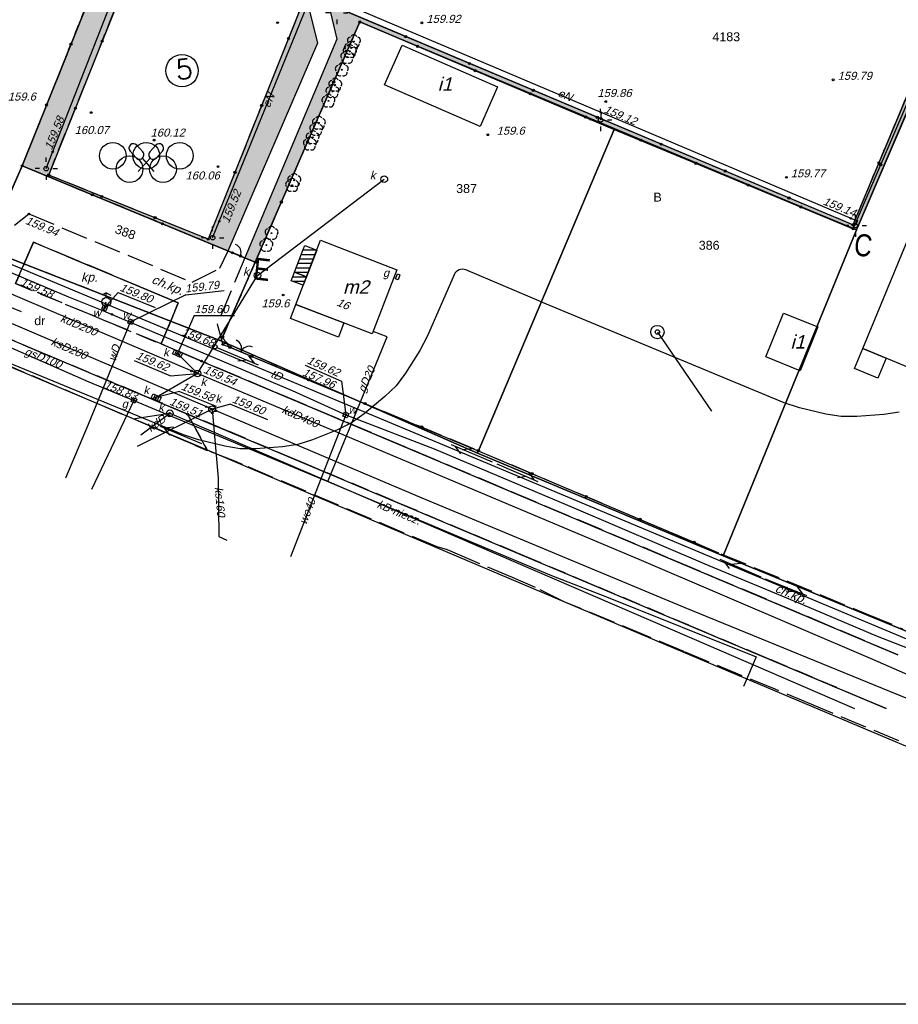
# Model space of a CAD drawing. Header units: inches. Extents: x -32878 to 1350, y -30866 to -1619.
# Tile 2 of 32: x -27888 to -18038, y -30866 to -19821. Entities that reach past the tile are written whole.
import ezdxf

# ---------------------------------------------------------------- set-up
doc = ezdxf.new("R2010")
doc.units = ezdxf.units.IN
doc.header["$MEASUREMENT"] = 0
for name, pattern in [('4001', [0]), ('4002', [2, 1, -1]), ('4003', [3, 2, -1]), ('4004', [4, 3, -1])]:
    doc.linetypes.add(name, pattern=pattern)
doc.layers.add('area', color=6, linetype='Continuous', plot=False)
for name, color, linetype in [('BUDYNKI', 7, 'Continuous'), ('dim', 40, 'Continuous'), ('DROGI', 135, 'Continuous'), ('DZIALKI', 7, 'Continuous'), ('ELEMENTY_BUDYNKOW', 7, 'Continuous'), ('LINIE_NAPOWIETRZNE', 184, 'Continuous'), ('ODGIK_1', 7, 'Continuous'), ('OGRODZENIA', 9, 'Continuous'), ('ROSLINNOSC', 104, 'Continuous'), ('RZEZBA', 8, 'Continuous'), ('RZEŹBA', 8, 'Continuous'), ('SYSTEM', 250, 'Continuous'), ('TEXT', 2, 'Continuous'), ('UZ_ENERGIA', 10, 'Continuous'), ('UZ_GAZ', 54, 'Continuous'), ('UZ_KANALIZACJA', 14, 'Continuous'), ('UZ_TELEKOMUNIKACJA', 30, 'Continuous'), ('UZ_WODA', 140, 'Continuous'), ('UZYTKI', 7, 'Continuous'), ('WODY', 184, 'Continuous'), ('ZIELEN', 84, 'Continuous')]:
    doc.layers.add(name, color=color, linetype=linetype)
doc.layers.add('sc', color=4, linetype='Continuous', lineweight=30)
doc.styles.add('arialce', font='arial.ttf', dxfattribs={"width": 0.8})
doc.styles.add('ROMANS', font='romans')
doc.styles.get("Standard").update_dxf_attribs({"font": 'arial.ttf'})

# ---------------------------------------------------------------- blocks, each defined once
blk = doc.blocks.new('1281')
at = {"layer": 'OGRODZENIA', "color": 184, "linetype": 'Continuous'}
for radius in [0.24, 0.16, 0.08]:
    blk.add_circle((0, 0), radius, dxfattribs=at)
blk = doc.blocks.new('1812')
at = {"layer": 'RZEŹBA', "color": 8, "linetype": 'Continuous'}
blk.add_circle((0, 0), 0.2, dxfattribs=at)
blk = doc.blocks.new('1811')
at = {"layer": 'RZEŹBA', "color": 8, "linetype": 'Continuous'}
blk.add_circle((0, 0), 0.2, dxfattribs=at)
blk = doc.blocks.new('1422')
at = {"layer": 'ROSLINNOSC', "color": 104, "linetype": 'Continuous'}
blk.add_circle((0, 0), 0.1, dxfattribs=at)
for centre, start, end in [((-0.71, 0.23), 102.5, 221.75), ((0, 0.75), 30.19, 149.77), ((0.71, 0.23), 318.3, 77.49), ((-0.44, -0.61), 174.33, 293.45), ((0.44, -0.61), 246.24, 5.74)]:
    blk.add_arc(centre, 0.75, start, end, dxfattribs=at)
blk = doc.blocks.new('1746')
at = {"layer": 'UZ_GAZ', "color": 54, "linetype": 'Continuous'}
for radius in [0.16, 0.08]:
    blk.add_circle((0, 0), radius, dxfattribs=at)
blk = doc.blocks.new('1718')
at = {"layer": 'UZ_WODA', "color": 5, "linetype": 'Continuous'}
for p, q in [((0, 2), (-1, 1.5)), ((0, 1), (0, 2)), ((0, 2), (1, 1.5))]:
    blk.add_line(p, q, dxfattribs=at)
blk.add_circle((0, 0), 1, dxfattribs=at)
blk = doc.blocks.new('1726')
at = {"layer": 'UZ_KANALIZACJA', "color": 14, "linetype": 'Continuous'}
for radius in [0.16, 0.08]:
    blk.add_circle((0, 0), radius, dxfattribs=at)
blk = doc.blocks.new('1766')
at = {"layer": 'UZ_ENERGIA', "color": 1, "linetype": 'Continuous'}
for radius in [0.16, 0.08]:
    blk.add_circle((0, 0), radius, dxfattribs=at)
blk = doc.blocks.new('1471')
at = {"layer": 'ROSLINNOSC', "color": 104, "linetype": 'Continuous'}
for centre in [(-7.5, 1.5), (0, 1.5), (7.5, 1.5), (-3.75, -1.5), (3.75, -1.5)]:
    blk.add_circle(centre, 3, dxfattribs=at)
blk = doc.blocks.new('1475')
at = {"layer": 'ROSLINNOSC', "color": 104, "linetype": 'Continuous'}
for p, q in [((-2.29, 1.05), (-3.63, 2.53)), ((-0.8, 2.38), (-2.14, 3.87)), ((0.8, 2.38), (2.14, 3.87)), ((2.29, 1.05), (3.63, 2.53)), ((-1.8, -2), (0.88, 0.97)), ((1.8, -2), (-0.88, 0.97))]:
    blk.add_line(p, q, dxfattribs=at)
for centre, start, end in [((-2.88, 3.2), 42, 222), ((-1.55, 1.72), 222, 42), ((1.55, 1.72), 138, 318), ((2.88, 3.2), 318, 138)]:
    blk.add_arc(centre, 1, start, end, dxfattribs=at)
blk = doc.blocks.new('1651')
at = {"layer": 'WODY', "color": 184, "linetype": 'Continuous'}
for radius in [1.5, 0.5]:
    blk.add_circle((0, 0), radius, dxfattribs=at)
blk = doc.blocks.new('1363')
at = {"layer": 'LINIE_NAPOWIETRZNE', "color": 184, "linetype": 'Continuous'}
for p, q in [((0, 1.5), (0, 2.5)), ((-1.5, 0), (-2.5, 0)), ((1.5, 0), (2.5, 0)), ((0, -1.5), (0, -2.5))]:
    blk.add_line(p, q, dxfattribs=at)
blk = doc.blocks.new('1047')
at = {"layer": 'LINIE_NAPOWIETRZNE', "color": 1, "linetype": 'Continuous'}
blk.add_line((0, 0.5), (0, 10.5), dxfattribs=at)
blk = doc.blocks.new('1046')
at = {"layer": 'LINIE_NAPOWIETRZNE', "color": 1, "linetype": 'Continuous'}
for p in [(-1, 7.8), (1, 7.8)]:
    blk.add_line(p, (0, 9.53), dxfattribs=at)
blk = doc.blocks.new('1361')
at = {"layer": 'LINIE_NAPOWIETRZNE', "color": 184, "linetype": 'Continuous'}
blk.add_circle((0, 0), 0.5, dxfattribs=at)
blk = doc.blocks.new('1716')
at = {"layer": 'UZ_WODA', "color": 5, "linetype": 'Continuous'}
for radius in [0.16, 0.08]:
    blk.add_circle((0, 0), radius, dxfattribs=at)
blk = doc.blocks.new('2283')
at = {"layer": 'OGRODZENIA', "color": 184, "linetype": 'Continuous'}
blk.add_line((0, 0), (0, 1), dxfattribs=at)
blk = doc.blocks.new('1283')
at = {"layer": 'OGRODZENIA', "color": 184, "linetype": 'Continuous'}
for centre, start, end in [((0, 2), 270, 0), ((0, -2), 0, 90)]:
    blk.add_arc(centre, 2, start, end, dxfattribs=at)
blk = doc.blocks.new('1367')
at = {"layer": 'LINIE_NAPOWIETRZNE', "color": 30, "linetype": 'Continuous'}
for p, q in [((-1, 7.8), (0, 9.53)), ((0, 0.5), (0, 10.5)), ((0, 7.8), (1.04, 5.99))]:
    blk.add_line(p, q, dxfattribs=at)
blk = doc.blocks.new('1001')
at = {"layer": 'SYSTEM', "color": 250, "linetype": 'Continuous'}
blk.add_line((0, 0), (0, 0), dxfattribs=at)
blk = doc.blocks.new('2284')
at = {"layer": 'OGRODZENIA', "color": 184, "linetype": 'Continuous'}
blk.add_line((0, 0), (0, 1), dxfattribs=at)
blk = doc.blocks.new('1284')
at = {"layer": 'OGRODZENIA', "color": 184, "linetype": 'Continuous'}
blk.add_arc((0, 2), 2, 270, 0, dxfattribs=at)
blk = doc.blocks.new('nxsd')
at = {"layer": 'BUDYNKI', "color": 7, "linetype": '4001'}
for points in [[(1.95, 4.47, 0), (12.65, -0.21, 0), (10.7, -4.67, 0), (0, 0, 0), (1.95, 4.47, 0)], [(58.75, -31.71, 0), (53.61, -29.58, 0), (60.75, -12.3, 0), (65.89, -14.42, 0), (58.75, -31.71, 0)], [(-1.39, -27.92, 0), (-9.96, -24.62, 0), (-7.2, -17.43, 0), (1.38, -20.73, 0), (-1.39, -27.92, 0)], [(46.57, -32.06, 0), (42.73, -30.5, 0), (44.73, -25.59, 0), (48.57, -27.15, 0), (46.57, -32.06, 0)], [(53.61, -29.58, 0), (56.23, -30.67, 0), (55.3, -32.89, 0), (52.69, -31.82, 0), (53.61, -29.58, 0)]]:
    blk.add_polyline3d(points, dxfattribs=at)
at = {"layer": 'DROGI', "color": 8, "linetype": '4004'}
for p, q in [((-44.67, -18.16, 159.73), (-39.87, -14.48, 159.94)), ((-39.87, -14.48, 159.94), (-21.56, -22.14, 159.86)), ((-39.35, -17.65, 159.8), (-41.37, -22.28, 159.58)), ((-23.13, -24.44, 159.72), (-39.35, -17.65, 159.8)), ((-66.34, -18.26, 159.68), (-22.09, -36.92, 159.51)), ((-18.46, -20.57, 159.94), (-17.54, -18.63, 160.03)), ((-17.54, -18.63, 160.03), (-17.05, -18.83, 159.99)), ((-15.66, -19.4, 160.03), (-18.76, -26.84, 159.78)), ((-17.05, -18.83, 159.99), (-16.16, -19.2, 160.05)), ((-16.16, -19.2, 160.05), (-15.66, -19.4, 160.03)), ((-21.56, -22.14, 159.86), (-18.46, -20.57, 159.94)), ((-25.05, -29.06, 159.53), (-23.13, -24.44, 159.72)), ((-18.76, -26.84, 159.78), (-18.14, -29.11, 159.68)), ((-25.7, -38.54), (-49.03, -28.55)), ((-20.53, -30.98, 159.54), (-25.05, -29.06, 159.53)), ((-18.14, -29.11), (-17.34, -29.43)), ((-17.34, -29.43), (-14.89, -30.45)), ((-14.89, -30.45), (10.5, -41.03)), ((57.54, -63.92, 159.21), (-20.53, -30.98, 159.54)), ((-19.84, -41.03), (-22.09, -36.92)), ((-22.09, -36.92, 159.51), (56.22, -69.94, 159.2)), ((-22.09, -36.92), (-19.84, -41.03)), ((-24.66, -39), (-25.7, -38.54)), ((-21.36, -40.39), (-24.66, -39)), ((-21.15, -40.47), (-21.36, -40.39)), ((-19.84, -41.03), (-21.15, -40.47)), ((-16.8, -42.22), (-19.84, -41.03)), ((10.5, -41.03), (34.68, -51.3)), ((-15.92, -42.59), (-16.8, -42.22)), ((5.89, -51.83), (-15.92, -42.59)), ((7.04, -52.15), (5.89, -51.83)), ((34.68, -51.3), (37.71, -52.59)), ((9.54, -53.23), (7.04, -52.15)), ((37.71, -52.59), (54.1, -59.36)), ((14.35, -55.26), (9.54, -53.23)), ((15.26, -55.65), (14.35, -55.26)), ((16.9, -56.38), (15.26, -55.65)), ((20.14, -57.97), (16.9, -56.38)), ((29.45, -61.84), (20.14, -57.97)), ((54.1, -59.36), (58.07, -61)), ((33.56, -63.57), (29.45, -61.84)), ((43.78, -67.8), (33.56, -63.57)), ((47.89, -69.51), (43.78, -67.8)), ((57.66, -73.56), (47.89, -69.51))]:
    blk.add_line(p, q, dxfattribs=at)
at = {"layer": 'DROGI', "color": 8, "linetype": '4001'}
for p, q in [((-41.37, -22.28, 159.58), (-39.35, -17.65, 159.8)), ((-39.35, -17.65, 159.8), (-23.13, -24.44, 159.72)), ((-66.34, -18.26, 159.68), (-22.09, -36.92, 159.51)), ((-23.13, -24.44, 159.72), (-25.05, -29.06, 159.53)), ((-25.05, -29.06, 159.53), (-20.53, -30.98, 159.54)), ((-20.53, -30.98, 159.54), (57.54, -63.92, 159.21)), ((-22.09, -36.92, 159.51), (56.22, -69.94, 159.2))]:
    blk.add_line(p, q, dxfattribs=at)
at = {"layer": 'DROGI', "color": 8, "linetype": '4003'}
for p, q in [((-22.09, -36.92, 159.51), (-66.34, -18.26, 159.68)), ((-41.37, -22.28, 159.58), (-25.05, -29.06, 159.53)), ((-25.05, -29.06, 159.53), (-20.53, -30.98, 159.54)), ((-20.53, -30.98, 159.54), (57.54, -63.92, 159.21)), ((56.22, -69.94, 159.2), (-22.09, -36.92, 159.51))]:
    blk.add_line(p, q, dxfattribs=at)
at = {"layer": 'DROGI', "color": 8, "linetype": '4004'}
blk.add_polyline3d([(-41.37, -22.28, 159.58), (-39.35, -17.65, 159.8), (-23.13, -24.44, 159.72), (-25.05, -29.06, 159.53), (-41.37, -22.28, 159.58)], dxfattribs=at)
at = {"layer": 'DZIALKI', "color": 7, "linetype": '4001'}
for p, q in [((-29.69, 18.22), (-40.63, -9.08)), ((-40.63, -9.08), (-29.69, 18.22)), ((52.9, -16.27), (63.61, 8.76)), ((63.61, 8.76), (52.9, -16.27)), ((-14.5, -19.88), (-2.78, 7.06)), ((-2.78, 7.06), (-14.5, -19.88)), ((-2.78, 7.06), (25.74, -4.99)), ((25.74, -4.99), (-2.78, 7.06)), ((25.74, -4.99), (10.42, -41.31)), ((10.42, -41.31), (25.74, -4.99)), ((25.74, -4.99), (52.9, -16.27)), ((52.9, -16.27), (25.74, -4.99)), ((-40.63, -9.08), (-44.71, -18.39)), ((-44.71, -18.39), (-40.63, -9.08)), ((-40.63, -9.08), (-14.5, -19.88)), ((-14.5, -19.88), (-40.63, -9.08)), ((52.9, -16.27), (37.96, -52.81)), ((37.96, -52.81), (52.9, -16.27)), ((-44.71, -18.39), (-18.35, -28.71)), ((-18.35, -28.71), (-44.71, -18.39)), ((-14.5, -19.88), (-18.35, -28.71)), ((-18.35, -28.71), (-14.5, -19.88)), ((-18.35, -28.71), (10.42, -41.31)), ((10.42, -41.31), (-18.35, -28.71)), ((-21.08, -40.46), (-48.83, -28.75)), ((5.86, -51.93), (-21.08, -40.46)), ((10.42, -41.31), (37.96, -52.81)), ((37.96, -52.81), (10.42, -41.31)), ((20.14, -57.97), (5.86, -51.93)), ((37.96, -52.81), (65.64, -64.24)), ((65.64, -64.24), (37.96, -52.81)), ((33.46, -63.63), (20.14, -57.97)), ((57.29, -73.69), (33.46, -63.63)), ((61.43, -75.44), (57.29, -73.69))]:
    blk.add_line(p, q, dxfattribs=at)
at = {"layer": 'ELEMENTY_BUDYNKOW', "color": 7, "linetype": '4001'}
for p, q in [((-9.15, -18.51), (-7.64, -18.51)), ((-9.53, -19.51), (-7.99, -19.51)), ((-9.34, -19.01), (-7.8, -19.01)), ((-9.92, -20.51), (-8.38, -20.51)), ((-9.73, -20.01), (-8.18, -20.01)), ((-10.32, -22.02), (-8.96, -22.02)), ((-10.31, -21.52), (-8.8, -21.52)), ((-10.11, -21.01), (-8.57, -21.01)), ((-8.82, -21.51), (-8.76, -21.51)), ((-10.57, -26.21), (-9.96, -24.62)), ((-10.57, -26.21), (-9.96, -24.62)), ((-9.96, -24.62), (-4.57, -26.7)), ((-9.96, -24.62), (-4.57, -26.7)), ((-5.17, -28.29), (-10.57, -26.21)), ((-5.17, -28.29), (-10.57, -26.21)), ((-4.57, -26.7), (-5.17, -28.29)), ((-4.57, -26.7), (-5.17, -28.29))]:
    blk.add_line(p, q, dxfattribs=at)
for points in [[(-10.11, -21.02, 0), (-9.32, -18.95, 0), (-9.13, -18.47, 0), (-8.96, -18.01, 0), (-7.61, -18.52, 0), (-8.77, -21.53, 0), (-10.11, -21.02, 0)], [(-9.13, -22.46, 0), (-10.48, -21.96, 0), (-10.29, -21.48, 0), (-10.11, -21.02, 0), (-8.77, -21.53, 0), (-9.13, -22.46, 0)]]:
    blk.add_polyline3d(points, dxfattribs=at)
at = {"layer": 'ODGIK_1', "color": 230, "linetype": '4001'}
blk.add_polyline3d([(57.69, -36.71, 0), (55.97, -36.99, 0), (52.94, -37.21, 0), (51.19, -37.21, 0), (49.45, -36.93, 0), (46.51, -36.21, 0), (44.81, -35.66, 0), (17.69, -24.39, 0), (17.67, -24.38, 0), (17.61, -24.36, 0), (17.56, -24.34, 0), (9.1, -20.76, 0), (8.92, -20.71, 0), (8.72, -20.68, 0), (8.52, -20.7, 0), (8.34, -20.75, 0), (8.17, -20.85, 0), (8.02, -20.96, 0), (7.89, -21.12, 0), (7.8, -21.29, 0), (4.77, -28.22, 0), (3.94, -29.8, 0), (2.33, -32.34, 0), (1.28, -33.74, 0), (0.03, -34.96, 0), (-2.29, -36.89, 0), (-3.71, -37.9, 0), (-5.27, -38.68, 0), (-8.07, -39.8, 0), (-9.73, -40.34, 0), (-11.46, -40.6, 0), (-14.46, -40.82, 0), (-16.21, -40.81, 0), (-17.93, -40.53, 0), (-20.86, -39.83, 0), (-22.56, -39.27, 0), (-48.62, -28.51, 0)], dxfattribs=at)
at = {"layer": 'OGRODZENIA', "color": 184, "linetype": '4001'}
for p, q in [((52.53, -16.13), (89.58, 69.98)), ((-37.66, -10.11), (-25.66, 19.91)), ((-40.63, -9.08), (-29.69, 18.22)), ((-7.78, 12.71), (-19.78, -17.3)), ((64.12, 12.12), (52.49, -15.7)), ((52.49, -15.7), (-4.8, 8.44)), ((-14.5, -19.88), (-2.78, 7.06)), ((-2.78, 7.06), (10.15, 1.6)), ((10.15, 1.6), (34.91, -8.8)), ((34.91, -8.8), (52.53, -16.13)), ((-44.67, -18.16), (-40.63, -9.08)), ((-40.63, -9.08), (-17.05, -18.83)), ((-19.78, -17.3), (-37.66, -10.11)), ((-14.5, -19.88), (-18.16, -28.26)), ((-16.16, -19.2), (-14.5, -19.88)), ((-18.16, -28.26, 159.78), (-17.82, -28.94, 159.68)), ((-17.82, -28.94, 160.05), (-17.34, -29.43, 160.05)), ((-14.89, -30.45), (10.5, -41.03)), ((10.5, -41.03), (34.68, -51.3))]:
    blk.add_line(p, q, dxfattribs=at)
at = {"layer": 'ROSLINNOSC', "color": 7, "linetype": '4003'}
for points in [[(6.88, 36.32, 0), (64.12, 12.12, 139.53), (52.49, -15.7, 159.79), (-4.8, 8.44, 160.25), (6.88, 36.32, 0)], [(-25.66, 19.91, 163.81), (-7.78, 12.71, 0), (-19.78, -17.3, 164.06), (-37.66, -10.11, 164.05), (-25.66, 19.91, 163.81)]]:
    blk.add_polyline3d(points, dxfattribs=at)
at = {"layer": 'UZ_ENERGIA', "color": 1, "linetype": '4001'}
for p, q in [((-37.94, -9.39), (-26.77, 19.26)), ((-19.28, -17.14), (-6.86, 13.41)), ((24.27, -3.1, 159.16), (-4.24, 8.99, 139.01)), ((24.27, -3.1), (24.22, -3.93)), ((52.29, -14.97), (24.27, -3.1)), ((52.29, -14.97), (53.01, -15.22)), ((53.01, -15.22, 159.08), (52.78, -15.78, 168.16))]:
    blk.add_line(p, q, dxfattribs=at)
at = {"layer": 'UZ_GAZ', "color": 54, "linetype": '4001'}
for p, q in [((-6.35, -44.47), (0.27, -28.27)), ((0.27, -28.27), (-1.29, -27.66)), ((-42.01, -29.43), (-33.15, -33.32)), ((-33.15, -33.32), (-28.1, -35.4)), ((-28.1, -35.4), (-32.85, -45.39)), ((-28.1, -35.4), (-8.08, -43.79)), ((-8.08, -43.79), (-6.35, -44.47)), ((-6.35, -44.47), (7.63, -50.4)), ((7.63, -50.4), (18.72, -55.03)), ((18.72, -55.03), (24.87, -57.43)), ((24.87, -57.43), (41.65, -64.15)), ((41.65, -64.15), (40.23, -67.49))]:
    blk.add_line(p, q, dxfattribs=at)
at = {"layer": 'UZ_GAZ', "color": 54, "linetype": 'Continuous'}
for points in [[(1.51, -21.86), (1.22, -21.76), (1.43, -21.2), (1.71, -21.3), (1.51, -21.86)], [(-27.77, -35.24), (-27.96, -35.7), (-28.42, -35.52), (-28.23, -35.05), (-27.77, -35.24)]]:
    blk.add_lwpolyline(points, dxfattribs=at)
at = {"layer": 'UZ_KANALIZACJA', "color": 14, "linetype": '4001'}
for p, q in [((-20.97, -32.37, 159.62), (-71.73, -10.71, 159.67)), ((-14.25, -21.38), (-0.04, -10.58)), ((-20.97, -32.37), (-14.25, -21.38)), ((-19.35, -36.38), (-46.41, -24.8)), ((-23.22, -30.13, 159.6), (-20.97, -32.37, 159.62)), ((-20.97, -32.37, 159.62), (-25.62, -35.08, 159.58)), ((28.79, -53.34, 159.42), (-20.97, -32.37, 159.62)), ((-19.35, -36.38, 159.6), (-27.76, -40.55, 159.79)), ((-19.35, -36.38), (-18.66, -44.13)), ((4.21, -46.36), (-19.35, -36.38)), ((-28.02, -37.43), (-24.08, -36.84)), ((-27.32, -39.24), (-24.08, -36.84)), ((-24.08, -36.84), (36.33, -62.88)), ((-18.66, -44.13), (-18.59, -50.66)), ((33.71, -58.65), (4.21, -46.36)), ((-18.59, -50.66), (-17.7, -51.07)), ((54.75, -64.44, 159.32), (28.79, -53.34, 159.42)), ((70.74, -73.85), (33.71, -58.65)), ((36.33, -62.88), (52.66, -69.95)), ((61.5, -67.43), (54.75, -64.44))]:
    blk.add_line(p, q, dxfattribs=at)
at = {"layer": 'UZ_KANALIZACJA', "color": 14, "linetype": 'Continuous'}
for p, q in [((-44.82, -23.78), (-40.74, -25.43)), ((-21.34, -25.87), (-23.22, -30.13)), ((-21.34, -25.87, 159.6), (-16.84, -25.88, 159.6)), ((-23.35, -29.8), (-23.55, -30.26)), ((-28.07, -30.92, 159.62), (-23.99, -32.63, 159.62)), ((-23.12, -29.91), (-23.32, -30.36)), ((-22.89, -30.01), (-23.09, -30.46)), ((-23.99, -32.63), (-20.97, -32.37)), ((-25.74, -34.75), (-25.95, -35.2)), ((-25.51, -34.85), (-25.72, -35.31)), ((-23, -34.39), (-25.62, -35.08)), ((-25.28, -34.96, 159.62), (-25.5, -35.41, 159.62)), ((-23, -34.39, 159.58), (-18.9, -36.03, 159.58)), ((-17.28, -35.83), (-19.35, -36.38)), ((-17.28, -35.83, 159.6), (-13.12, -37.53, 159.6))]:
    blk.add_line(p, q, dxfattribs=at)
blk.add_lwpolyline([(-22.87, -30.57), (-23.78, -30.16), (-23.57, -29.7), (-22.66, -30.11), (-22.87, -30.57)], dxfattribs=at)
at = {"layer": 'UZ_KANALIZACJA', "color": 14, "linetype": 'Continuous', "elevation": 159.62}
blk.add_lwpolyline([(-25.27, -35.52), (-26.17, -35.1), (-25.96, -34.64), (-25.06, -35.07), (-25.27, -35.52)], dxfattribs=at)
at = {"layer": 'UZ_KANALIZACJA', "color": 14, "linetype": 'Continuous'}
for centre in [(-0.04, -10.58), (-14.25, -21.38), (-20.97, -32.37), (-19.35, -36.38), (-24.08, -36.84)]:
    blk.add_circle(centre, 0.375, dxfattribs=at)
at = {"layer": 'UZ_TELEKOMUNIKACJA', "color": 30, "linetype": '4001'}
for p, q in [((-55.25, -14.52), (10.35, -41.93)), ((10.35, -41.93), (65.48, -65.07))]:
    blk.add_line(p, q, dxfattribs=at)
at = {"layer": 'UZ_WODA', "color": 5, "linetype": '4001'}
for p, q in [((-53.09, -16.34), (-35.43, -23.79)), ((-35.43, -23.79), (-31.5, -25.33)), ((-31.5, -25.33), (-31.39, -25)), ((-31.5, -25.33), (-28.54, -26.63)), ((-31.39, -25, 159.8), (-31.21, -24.34, 158.85)), ((-28.54, -26.63), (-33.24, -38.09)), ((-28.54, -26.63), (-10.36, -34.27)), ((30.58, -27.72), (36.63, -36.59)), ((-10.36, -34.27), (-4.34, -37.01)), ((-4.34, -37.01), (-10.56, -52.94)), ((-4.34, -37.01), (5.56, -40.83)), ((-33.24, -38.09), (-35.77, -44.1)), ((5.56, -40.83), (21.2, -47.43)), ((21.2, -47.43), (35.9, -53.72)), ((35.9, -53.72), (46.83, -58.3)), ((46.83, -58.3), (55.21, -61.84)), ((55.21, -61.84), (67.54, -66.69))]:
    blk.add_line(p, q, dxfattribs=at)
at = {"layer": 'UZ_WODA', "color": 5, "linetype": 'Continuous'}
for p, q in [((-22.3, -23.56, 159.79), (-17.98, -23.07, 159.79)), ((-29.88, -23.3), (-31.39, -25)), ((-29.88, -23.3, 159.8), (-25.72, -24.98, 159.8)), ((-22.3, -23.56), (-28.46, -26.56)), ((-8.9, -31.45), (-4.85, -33.23)), ((-4.85, -33.23), (-4.34, -37.01))]:
    blk.add_line(p, q, dxfattribs=at)
for points in [[(-31.26, -25.33), (-31.72, -25.12), (-31.51, -24.67), (-31.06, -24.87), (-31.26, -25.33)], [(-28.31, -26.88), (-28.78, -26.71), (-28.6, -26.24), (-28.13, -26.41), (-28.31, -26.88)], [(-4.2, -37.34), (-4.67, -37.15), (-4.48, -36.68), (-4.01, -36.87), (-4.2, -37.34)]]:
    blk.add_lwpolyline(points, dxfattribs=at)
at = {"layer": 'UZYTKI', "color": 184, "linetype": '4002'}
for points in [[(25.74, -4.99, 0), (-2.78, 7.06, 0), (-14.5, -19.88, 0), (-40.63, -9.08, 0), (-29.69, 18.22, 0), (-19.37, 43.95, 0), (-13.97, 57.11, 0), (-4.62, 79.88, 0), (5.86, 105.4, 0), (89.89, 70.22, 0), (63.61, 8.76, 0), (52.9, -16.27, 0), (25.74, -4.99, 0)], [(-29.69, 18.22, 0), (-40.63, -9.08, 0), (-14.5, -19.88, 0), (-18.35, -28.71, 0), (-44.71, -18.39, 0), (-56.46, -13.43, 0), (-49.25, 2.42, 0), (-52.98, 4.12, 0), (-44.64, 24.46, 0), (-57.5, 29.83, 0), (-47.03, 55.38, 0), (-19.37, 43.95, 0), (-29.69, 18.22, 0)]]:
    blk.add_polyline3d(points, dxfattribs=at)
at = {"layer": 'DZIALKI', "color": 7, "xscale": 0.5, "yscale": 0.5, "zscale": 0.5}
for p in [(-2.78, 7.06), (-2.78, 7.06), (-2.78, 7.06), (-2.78, 7.06), (25.74, -4.99), (25.74, -4.99), (25.74, -4.99), (25.74, -4.99), (25.74, -4.99), (25.74, -4.99), (-40.63, -9.08), (-40.63, -9.08), (-40.63, -9.08), (-40.63, -9.08), (-40.63, -9.08), (-40.63, -9.08), (52.9, -16.27), (52.9, -16.27), (52.9, -16.27), (52.9, -16.27), (52.9, -16.27), (52.9, -16.27), (-14.5, -19.88), (-14.5, -19.88), (-14.5, -19.88), (-14.5, -19.88), (-14.5, -19.88), (-14.5, -19.88), (-18.35, -28.71), (-18.35, -28.71), (-18.35, -28.71), (-18.35, -28.71), (-18.35, -28.71), (-18.35, -28.71), (-21.08, -40.46), (-21.08, -40.46), (10.42, -41.31), (10.42, -41.31), (10.42, -41.31), (10.42, -41.31), (10.42, -41.31), (10.42, -41.31), (5.86, -51.93), (5.86, -51.93), (37.96, -52.81), (37.96, -52.81), (37.96, -52.81), (37.96, -52.81), (37.96, -52.81), (37.96, -52.81), (20.14, -57.97), (20.14, -57.97), (33.46, -63.63), (33.46, -63.63), (57.29, -73.69), (57.29, -73.69)]:
    blk.add_blockref('1001', p, dxfattribs=at)
at = {"layer": 'LINIE_NAPOWIETRZNE', "color": 184, "xscale": 0.5, "yscale": 0.5, "zscale": 0.5}
for name, p in [('1363', (-5.36, 8.07, 165.86)), ('1363', (24.22, -3.93, 169.85)), ('1361', (24.22, -3.93, 169.85)), ('1363', (-37.94, -9.39, 169.85)), ('1361', (-37.94, -9.39, 159.98)), ('1363', (52.78, -15.78, 168.16)), ('1363', (-19.28, -17.14, 169.85)), ('1361', (52.78, -15.78, 168.16)), ('1361', (-19.28, -17.14, 159.98))]:
    blk.add_blockref(name, p, dxfattribs=at)
at = {"layer": 'LINIE_NAPOWIETRZNE', "color": 184, "xscale": 0.5, "yscale": 0.5, "zscale": 0.5, "rotation": 359.99}
blk.add_blockref('1361', (-19.04, -29.37, 159.98), dxfattribs=at)
at = {"layer": 'LINIE_NAPOWIETRZNE', "color": 30, "xscale": 0.5, "yscale": 0.5, "zscale": 0.5}
for p, rotation in [((-19.04, -29.37), 247.439663), ((12.34, -42.4), 67.439663), ((12.34, -42.4), 246.783947), ((42.44, -55.31), 66.78394700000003), ((42.44, -55.31), 248.0033789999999)]:
    blk.add_blockref('1367', p, dxfattribs=dict(at, rotation=rotation))
at = {"layer": 'LINIE_NAPOWIETRZNE', "color": 1, "xscale": 0.4999999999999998, "yscale": 0.4999999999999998, "zscale": 0.4999999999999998, "rotation": 67.15910499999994}
for name in ['1047', '1046']:
    blk.add_blockref(name, (-20.28, -40.36, 159.98), dxfattribs=at)
at = {"layer": 'OGRODZENIA', "color": 184, "xscale": 0.5, "yscale": 0.5, "zscale": 0.5}
for p in [(-2.78, 7.06), (-2.78, 7.06), (2.36, 5.42), (-35.16, 4.57), (-31.66, 4.9), (-10.78, 5.21), (3.68, 4.33), (9.52, 2.4), (10.15, 1.6), (10.15, 1.6), (-5.71, 0.33), (16.34, -1), (16.68, -0.61), (-37.9, -2.25), (-13.78, -2.3), (-34.66, -2.61), (22.53, -3.6), (23.84, -3.63), (-8.64, -6.41), (28.72, -6.2), (31.01, -6.65), (34.91, -8.8), (34.91, -8.8), (55.4, -8.74), (55.62, -8.95), (-40.63, -9.08), (-40.63, -9.08), (-40.63, -9.08), (-16.78, -9.8), (38.17, -9.66), (-37.66, -10.11), (-37.66, -10.11), (40.78, -11.24), (-32.77, -12.33), (-31.7, -12.51), (-11.57, -13.14), (45.33, -12.68), (46.66, -13.69), (-25.74, -14.9), (-24.91, -15.58), (52.49, -15.7), (52.49, -15.7), (52.53, -16.13), (52.53, -16.13), (-19.78, -17.3), (-19.78, -17.3), (-17.05, -18.83), (-16.16, -19.2), (-14.5, -19.88), (-14.5, -19.88), (-14.5, -19.88), (-18.16, -28.26), (-18.16, -28.26), (-17.82, -28.94), (-17.82, -28.94), (-17.34, -29.43), (-14.89, -30.45), (-8.54, -33.09), (-2.2, -35.74), (4.15, -38.38), (10.5, -41.03), (10.5, -41.03), (16.54, -43.6), (22.59, -46.17), (28.63, -48.73), (34.68, -51.3)]:
    blk.add_blockref('1281', p, dxfattribs=at)
for name, p, rotation in [('1284', (-16.16, -19.2, 160.05), 67.42586200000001), ('1283', (-16.11, -29.94), 67.36350399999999)]:
    blk.add_blockref(name, p, dxfattribs=dict(at, rotation=rotation))
at = {"layer": 'OGRODZENIA', "color": 184, "xscale": 0.5}
for name, p, yscale, rotation in [('2284', (-16.16, -19.2, 160.05), 0.9638459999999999, 67.42586200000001), ('2283', (-14.89, -30.45), 2.650154, 67.36350399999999)]:
    blk.add_blockref(name, p, dxfattribs=dict(at, yscale=yscale, rotation=rotation))
at = {"layer": 'ROSLINNOSC', "color": 104, "xscale": 0.5, "yscale": 0.5, "zscale": 0.5}
for name, p in [('1422', (-3.44, 4.87, 160.58)), ('1422', (-3.91, 3.77, 160.58)), ('1422', (-3.76, 4.14, 160.58)), ('1422', (-4.19, 3.12, 160.58)), ('1422', (-4.8, 1.7, 160.58)), ('1422', (-5.85, -0.73, 160.58)), ('1422', (-5.53, 0, 160.58)), ('1422', (-6.3, -1.79, 160.58)), ('1422', (-7.67, -4.96, 160.58)), ('1422', (-7.37, -4.27, 160.58)), ('1422', (-8.06, -5.88, 160.58)), ('1471', (-26.72, -8.7)), ('1471', (-26.72, -8.7)), ('1475', (-26.72, -8.7)), ('1475', (-26.72, -8.7)), ('1422', (-8.38, -6.61, 160.58)), ('1422', (-10.37, -11.25, 160.58)), ('1422', (-10.13, -10.7, 160.58)), ('1422', (-12.68, -16.63, 160.58)), ('1422', (-13.26, -17.97, 160.58))]:
    blk.add_blockref(name, p, dxfattribs=at)
at = {"layer": 'RZEZBA', "color": 8, "xscale": 0.5, "yscale": 0.5, "zscale": 0.5}
for name, p in [('1811', (-12, 6.98, 160.08)), ('1811', (4.18, 6.96, 159.92)), ('1811', (50.29, 0.57, 159.79)), ('1811', (24.79, -1.87, 159.86)), ('1811', (-32.9, -3.11, 160.07)), ('1812', (11.56, -5.59, 159.57)), ('1811', (-25.83, -6.19, 160.12)), ('1811', (-18.68, -9.16, 160.06)), ('1811', (45.04, -10.37, 159.77)), ('1811', (-39.87, -14.48, 159.94)), ('1812', (-11.36, -23.57, 159.57)), ('1811', (-18.14, -29.11, 159.68)), ('1811', (-20.53, -30.98, 159.54)), ('1811', (-22.09, -36.92, 159.51))]:
    blk.add_blockref(name, p, dxfattribs=at)
at = {"layer": 'UZ_ENERGIA', "color": 1, "xscale": 0.5, "yscale": 0.5, "zscale": 0.5}
for p in [(24.27, -3.1, 159.16), (-37.22, -7.52, 158.38), (-18.53, -15.29, 158.38), (52.29, -14.97, 159.16)]:
    blk.add_blockref('1766', p, dxfattribs=at)
at = {"layer": 'UZ_GAZ', "color": 54, "xscale": 0.5, "yscale": 0.5, "zscale": 0.5}
blk.add_blockref('1746', (-28.1, -35.4, 160.58), dxfattribs=at)
at = {"layer": 'UZ_KANALIZACJA', "color": 14, "xscale": 0.5, "yscale": 0.5, "zscale": 0.5}
for p, rotation in [((-23.22, -30.13, 159.6), 245.900876), ((-25.62, -35.08, 159.58), 245.016134)]:
    blk.add_blockref('1726', p, dxfattribs=dict(at, rotation=rotation))
for p in [(-21.65, -32.09, 158.85), (-20.97, -32.37, 159.62), (-20.97, -32.37, 159.62), (-19.99, -36.1), (-19.35, -36.38, 159.6), (-24.08, -36.84), (-19.31, -36.82), (-18.92, -36.56)]:
    blk.add_blockref('1726', p, dxfattribs=at)
at = {"layer": 'UZ_WODA', "color": 5, "xscale": 0.5, "yscale": 0.5, "zscale": 0.5}
for name, p in [('1718', (-31.21, -24.34, 158.85)), ('1716', (-30.56, -25.74))]:
    blk.add_blockref(name, p, dxfattribs=at)
at = {"layer": 'UZ_WODA', "color": 5}
for p, xscale, yscale, zscale, rotation in [((-31.39, -25, 159.8), 0.5, 0.5, 0.5, 245.772306), ((-28.46, -26.56, 159.79), 0.4999999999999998, 0.4999999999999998, 0.4999999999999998, 249.634183), ((-4.34, -37.01), 0.5, 0.5, 0.5, 247.826298)]:
    blk.add_blockref('1716', p, dxfattribs=dict(at, xscale=xscale, yscale=yscale, zscale=zscale, rotation=rotation))
at = {"layer": 'WODY', "color": 184, "xscale": 0.5, "yscale": 0.5, "zscale": 0.5}
blk.add_blockref('1651', (30.58, -27.72), dxfattribs=at)
at = {"layer": 'BUDYNKI', "color": 7, "oblique": 15}
for s, height, rotation, p in [('i1', 1.5, 359.97, (5.95, -0.66)), ('m2', 1.5, 359.97, (-4.67, -23.42)), ('16', 0.9, 337, (-5.46, -24.71)), ('i1', 1.5, 359.97, (45.5, -29.57))]:
    blk.add_text(s, height=height, rotation=rotation, dxfattribs=at).set_placement(p)
at = {"layer": 'DROGI', "color": 8, "oblique": 15}
blk.add_text('kp.', height=1, dxfattribs=at).set_placement((-34.04, -22.07))
for p in [(-26.22, -22.17), (43.68, -56.82)]:
    blk.add_text('ch.kp.', height=1, rotation=336.9596, dxfattribs=at).set_placement(p)
at = {"layer": 'DZIALKI', "color": 7}
for s, p in [('4183', (36.75, 4.9)), ('387', (8.02, -12.13)), ('386', (35.22, -18.49))]:
    blk.add_text(s, height=1, dxfattribs=at).set_placement(p)
blk.add_text('388', height=1, rotation=339.7343, dxfattribs=at).set_placement((-30.33, -16.58))
at = {"layer": 'RZEZBA', "color": 8, "oblique": 15}
for s, p in [('159.92', (4.68, 6.96, 159.92)), ('159.79', (50.79, 0.57, 159.79)), ('159.6', (-42.24, -1.76, 159.56)), ('159.86', (23.85, -1.36, 159.86)), ('160.07', (-34.75, -5.51, 160.07)), ('160.12', (-26.24, -5.8, 160.12)), ('159.6', (12.56, -5.59, 159.57)), ('160.06', (-22.32, -10.61, 160.06)), ('159.77', (45.54, -10.37, 159.77)), ('159.6', (-13.81, -24.95, 159.57))]:
    blk.add_text(s, height=0.9, dxfattribs=at).set_placement(p)
for s, rotation, p in [('159.94', 337.5268, (-40.36, -15.55, 159.94)), ('159.58', 336.5447, (-40.91, -22.42, 159.58)), ('159.68', 339.0227, (-22.84, -28.04, 159.68)), ('159.54', 336.5975, (-20.39, -32.25, 159.54)), ('159.51', 336.8578, (-24.21, -35.83, 159.51))]:
    blk.add_text(s, height=0.9, rotation=rotation, dxfattribs=at).set_placement(p)
at = {"layer": 'UZ_ENERGIA', "color": 1, "oblique": 15}
for s, rotation, p in [('eN', 67.8901, (-12.9, -2.65)), ('eN', 337.0118, (19.33, -1.23)), ('159.12', 337.1027, (24.51, -3.06, 159.16)), ('159.58', 68.1497, (-37.32, -7.36, 158.38)), ('159.52', 68.2541, (-17.47, -15.59, 158.38)), ('159.14', 337.8701, (49.06, -13.38, 159.16))]:
    blk.add_text(s, height=0.9, rotation=rotation, dxfattribs=at).set_placement(p)
at = {"layer": 'UZ_GAZ', "color": 54, "oblique": 15}
for s, rotation, p in [('g', 359.97, (-0.19, -21.53)), ('gsD100', 338.57, (-40.44, -30.24)), ('gD20', 66.04, (-2.24, -34.59)), ('158.83', 338.73, (-31.54, -33.99, 160.58)), ('g', 359.97, (-29.48, -36.22))]:
    blk.add_text(s, height=0.9, rotation=rotation, dxfattribs=at).set_placement(p)
at = {"layer": 'UZ_KANALIZACJA', "color": 14, "oblique": 15}
for s, rotation, p in [('k', 359.97, (-1.65, -10.58)), ('k', 359.97, (-15.87, -21.38)), ('159.60', 359.97, (-21.34, -25.6)), ('kdD200', 337.1644, (-36.44, -26.51)), ('ksD200', 336.6514, (-37.49, -29.13)), ('k', 359.97, (-24.83, -30.45)), ('159.62', 337.2718, (-27.96, -30.67)), ('k', 359.97, (-20.64, -33.77)), ('k', 359.97, (-27.05, -34.69)), ('159.58', 338.1656, (-22.9, -34.14)), ('k', 359.97, (-18.97, -35.64)), ('159.60', 337.7332, (-17.18, -35.58)), ('k', 359.97, (-25.39, -36.63)), ('kdD400', 336.4764, (-11.61, -36.75)), ('kdD', 36.0169, (-26.23, -38.98)), ('ks160', 275.0705, (-19.05, -45.13)), ('kB-niecz.', 337.1636, (-0.94, -47.37))]:
    blk.add_text(s, height=0.9, rotation=rotation, dxfattribs=at).set_placement(p)
at = {"layer": 'UZ_TELEKOMUNIKACJA', "color": 30, "oblique": 15}
blk.add_text('tD', height=0.9, rotation=337.3269, dxfattribs=at).set_placement((-12.86, -32.73))
at = {"layer": 'UZ_WODA', "color": 5, "oblique": 15}
for s, rotation, p in [('159.79', 6.4831, (-22.33, -23.3)), ('159.80', 337.9675, (-29.78, -23.05)), ('w', 359.97, (-32.72, -26)), ('w', 359.97, (-29.41, -26.25)), ('wD', 72.1, (-30.17, -31.08)), ('159.62', 336.2367, (-8.79, -31.2)), ('157.96', 336.2367, (-9.29, -32.55)), ('w', 359.97, (-4.08, -36.88)), ('wo40', 68.686, (-8.79, -49.4))]:
    blk.add_text(s, height=0.9, rotation=rotation, dxfattribs=at).set_placement(p)
at = {"layer": 'UZYTKI', "color": 184}
for s, p in [('B', (30.14, -13.09)), ('dr', (-39.28, -26.95))]:
    blk.add_text(s, height=1, dxfattribs=at).set_placement(p)

msp = doc.modelspace()

# ---------------------------------------------------------------- hatches: boundary and pattern name
at = {"layer": 'ZIELEN', "transparency": 33554483}
h = msp.add_hatch(color=256, dxfattribs=at)
h.dxf.hatch_style = 1
edge = h.paths.add_edge_path(flags=16)
edge.add_arc((-21869.089, -11314.918), 24.995, 0, 360)
edge = h.paths.add_edge_path(flags=16)
edge.add_arc((-22074.089, -11229.918), 24.995, 0, 360)
edge = h.paths.add_edge_path(flags=16)
edge.add_arc((-21980.089, -10994.918), 24.995, 0, 360)
edge = h.paths.add_edge_path(flags=16)
edge.add_arc((-21777.089, -11073.918), 25.035, 0, 360)
h.paths.add_polyline_path([(-21929.089, -10601.918), (-22227.089, -11288.918), (-21836.089, -11446.918), (-21786.089, -11342.918), (-21526.089, -10770.918), (-21741.613, -10680.537), (-21815.02, -10649.753)])
h.paths.add_polyline_path([(-21212.989, -11823.418), (-21584.589, -11991.318), (-21702.189, -12274.618), (-21564.089, -12329.918), (-21558.74, -12317.063), (-18615.089, -13541.918), (-18600.089, -13504.918), (-18476.033, -13559.762), (-18488.089, -13592.918), (-18384.368, -13635.126), (-18147.874, -13103.014)])
h.paths.add_polyline_path([(-20356.789, -14863.618), (-20446.532, -15081.629), (-22309.089, -14314.918), (-22265.689, -14215.318), (-22119.189, -14138.318)], flags=17)
h.paths.add_polyline_path([(-22799.346, -16699.365), (-22850.089, -16677.918), (-22888.089, -16766.918), (-23196.089, -15970.918), (-20704.089, -16992.918), (-20916.389, -17495.214), (-20962.141, -17475.66), (-20866.089, -17250.918), (-22706.089, -16475.918)], flags=17)
h.paths.add_polyline_path([(-17300.089, -13607.918), (-17354.089, -13738.918), (-17264.089, -13759.918), (-17205.089, -13726.918), (-17214.089, -13671.918)], flags=17)
h.paths.add_polyline_path([(-19738.984, -12497.665), (-19372.089, -12649.918), (-19525.089, -13015.918), (-19892.089, -12864.918)], flags=16)
h.paths.add_polyline_path([(-17261.089, -13989.918), (-15809.089, -13816.918), (-15747.089, -13858.918), (-15976.089, -14394.918), (-16196.489, -14437.918), (-16682.53, -14233.384)], flags=17)
h.paths.add_polyline_path([(-16146.089, -13694.918), (-16958.089, -13801.918), (-16953.089, -13674.918), (-16880.089, -13530.918), (-16726.089, -13411.918), (-16567.089, -13372.918), (-16409.089, -13388.918), (-16264.089, -13474.918), (-16187.089, -13581.918)])
h.paths.add_polyline_path([(-16908.101, -12690.845), (-17215.089, -13406.918), (-17147.089, -13435.918), (-17065.089, -13453.918), (-16989.089, -13438.918), (-16931.089, -13394.918), (-16873.089, -13346.918), (-16782.089, -13295.918), (-16824.089, -13204.918), (-16709.089, -13164.918), (-16593.089, -13145.918), (-16579.089, -13244.918), (-16468.089, -13246.918), (-16354.089, -13271.918), (-16323.089, -13176.918), (-16205.573, -13234.68), (-16104.089, -13310.918), (-16177.089, -13381.918), (-16078.089, -13494.918), (-16003.089, -13564.918), (-15905.089, -13614.918), (-15799.089, -13623.918), (-15707.089, -13601.918), (-15618.249, -13558.995), (-15517.089, -13345.918), (-15356.089, -13344.918), (-16064.089, -13050.918), (-16089.089, -13110.918), (-16296.089, -13021.918), (-16271.089, -12964.918)])
h.paths.add_polyline_path([(-18937.389, -18454.218), (-19010.889, -18648.518), (-17385.489, -19340.418), (-18548.089, -22122.718), (-24424.553, -19647.512), (-24332.057, -20039.218), (-25363.089, -22492.918), (-25247.089, -22540.918), (-24075.089, -19846.918), (-18507.089, -22179.918), (-14808.089, -13530.918), (-14979.089, -13507.918), (-15071.33, -13723.334), (-15241.926, -14121.738), (-15879.889, -15611.618), (-17376.089, -19105.918)])
h.paths.add_polyline_path([(-18159.089, -16112.918), (-19031.289, -18213.118), (-18921.489, -18258.818), (-18273.089, -16738.918), (-17628.089, -17007.918), (-17517.089, -17037.918), (-17401.089, -17041.918), (-17280.089, -17016.918), (-17161.089, -16958.918), (-17041.089, -16844.918), (-16979.089, -16732.918), (-17386.089, -16553.918), (-17008.089, -15674.918), (-16997.589, -15642.418), (-17834.089, -15293.918)], flags=17)
h.paths.add_polyline_path([(-24956.089, -18407.918), (-24908.089, -18278.918), (-24675.089, -18367.918), (-24445.089, -18464.918), (-24494.089, -18594.918), (-24724.089, -18496.918)], flags=16)
h.paths.add_polyline_path([(-23336.089, -16061.918), (-23994.089, -16540.918), (-24634.789, -18152.118), (-24989.889, -18009.718), (-25241.889, -18641.718), (-24430.789, -18968.718), (-23299.689, -16196.418)], flags=17)
h.paths.add_polyline_path([(-20327.289, -11270.318), (-20527.089, -11741.918), (-21365.089, -11391.918), (-21416.044, -11512.937), (-18677.089, -12659.918), (-18615.089, -12518.918), (-18708.089, -12478.918), (-18669.089, -12386.918), (-18806.089, -12327.918), (-18825.089, -12372.918), (-20214.089, -11792.918), (-20251.089, -11885.918), (-20436.089, -11808.918), (-20359.089, -11624.918), (-20175.089, -11701.918), (-20194.089, -11746.918), (-18852.085, -12308.909), (-18832.089, -12262.918), (-18648.089, -12339.918), (-18609.089, -12248.918), (-18378.089, -12347.918), (-18417.089, -12438.918), (-18233.089, -12517.918), (-18351.089, -12794.917), (-18397.088, -12775.915), (-18299.089, -12545.918), (-18437.089, -12486.918), (-18477.089, -12577.918), (-18569.089, -12538.918), (-18629.089, -12678.918), (-18397.089, -12775.918), (-18351.089, -12794.918), (-17951.089, -12962.918), (-17701.628, -12364.052), (-18478.989, -12049.818)])
h.paths.add_polyline_path([(-23992.089, -18454.918), (-23936.089, -18476.918), (-24014.089, -18658.918), (-24068.089, -18636.918)], flags=16)
h.paths.add_polyline_path([(-23475.089, -17184.918), (-23420.089, -17206.918), (-23494.089, -17388.918), (-23549.027, -17368.94)], flags=16)
h.paths.add_polyline_path([(-23754.089, -18025.918), (-23807.089, -18004.918), (-23734.089, -17819.918), (-23678.089, -17840.918)], flags=16)
h.paths.add_polyline_path([(-23296.989, -16741.918), (-24225.089, -18998.518), (-24013.303, -19079.212), (-23108.889, -16920.818), (-22984.489, -16973.418), (-23028.089, -16855.218)], flags=17)
h.paths.add_polyline_path([(-22049.089, -13533.918), (-22131.589, -13764.918), (-22110.189, -13856.018), (-20267.189, -14648.218), (-20136.289, -14333.418)], flags=17)
h.paths.add_polyline_path([(-22615.089, -12943.918), (-22695.689, -12750.318), (-22671.189, -12683.518), (-23879.389, -12243.018), (-23032.594, -10136.273), (-23227.655, -10053.26), (-25194.089, -14841.918), (-25734.089, -16157.918), (-26766.089, -18730.918), (-27860.089, -21460.918), (-27570.06, -21580.792), (-25551.089, -22415.918), (-24546.796, -20081.46), (-24678.889, -19542.818), (-25774.989, -22282.618), (-27563.377, -21564.082), (-26362.889, -18562.418), (-26208.089, -18197.918), (-25766.089, -18368.918), (-24813.089, -16013.918), (-24037.089, -16312.918), (-23135.783, -15655.637), (-23339.484, -15572.561), (-23016.835, -14788.306), (-22777.222, -14886.792), (-22760.089, -14844.918), (-22805.089, -14749.918), (-23047.954, -14663.345), (-23215.819, -14603.506), (-23547.089, -14473.918), (-23734.089, -14988.918), (-23873.964, -14937.576), (-24030.089, -15362.918), (-24884.19, -15051.881), (-23969.089, -12507.918), (-22783.089, -12930.918), (-23190.089, -14069.918), (-23378.089, -14003.918), (-23491.151, -14325.972), (-23159.889, -14445.418), (-22952.489, -14525.168), (-22745.089, -14604.918), (-22641.089, -14570.918), (-22636.479, -14559.734), (-22880.775, -14459.031), (-22557.675, -13675.015), (-22313.946, -13775.45), (-22224.795, -13559.317), (-22469.197, -13458.571), (-22302.753, -13056.312)])
h.paths.add_polyline_path([(-22138.689, -12860.718), (-21746.289, -11930.118), (-21911.989, -11680.318), (-22354.789, -12782.318)])

# ---------------------------------------------------------------- linework, layer by layer
at = {"layer": 'area', "color": 1}
msp.add_lwpolyline([(-31532.08, -30866.118), (-31532.08, -1618.691), (-10962.681, -1618.691), (-10962.681, -30866.118)], close=True, dxfattribs=at)
at = {"layer": 'dim', "color": 10, "const_width": 3.172}
msp.add_lwpolyline([(-23211.089, -10012.918), (-24259.089, -12564.918), (-25194.089, -14841.918), (-25734.089, -16157.918), (-26766.089, -18730.918), (-27860.089, -21460.918), (-25247.089, -22540.918), (-24075.089, -19846.918), (-18507.089, -22179.918), (-14808.089, -13530.918)], close=True, dxfattribs=at)
at = {"layer": 'ELEMENTY_BUDYNKOW'}
msp.add_lwpolyline([(-26362.889, -18562.418), (-24574.689, -19282.318), (-25774.989, -22282.618), (-27563.377, -21564.082)], close=True, dxfattribs=at)
at = {"layer": 'TEXT', "color": 4, "linetype": 'Continuous'}
msp.add_circle((-26069.077, -20393.13), 181.262, dxfattribs=at)
at = {"layer": 'ZIELEN'}
msp.add_lwpolyline([(-18937.389, -18454.218), (-19010.889, -18648.518), (-17385.489, -19340.418), (-18548.089, -22122.718), (-24424.553, -19647.512), (-24332.057, -20039.218), (-25363.089, -22492.918), (-25247.089, -22540.918), (-24075.089, -19846.918), (-18507.089, -22179.918), (-14808.089, -13530.918), (-14979.089, -13507.918), (-15071.33, -13723.334), (-15241.926, -14121.738), (-15879.889, -15611.618), (-17376.089, -19105.918)], close=True, dxfattribs=at)
msp.add_lwpolyline([(-26766.089, -18730.918), (-27860.089, -21460.918), (-27570.06, -21580.792), (-25551.089, -22415.918), (-24546.796, -20081.46), (-24678.889, -19542.818), (-25774.989, -22282.618), (-27563.377, -21564.082), (-26362.889, -18562.418)], dxfattribs=at)

# ---------------------------------------------------------------- block references
at = {"layer": 'area', "xscale": 100, "yscale": 100, "zscale": 100}
msp.add_blockref('nxsd', (-23797.089, -20552.918), dxfattribs=at)

# ---------------------------------------------------------------- texts
at = {"layer": 'sc', "ltscale": 2, "char_height": 247.104, "width": 509.7407, "attachment_point": 1, "rotation": 353.2532433, "style": 'arialce'}
for s, insert in [('C', (-18515.924, -22217.099)), ('E', (-25248.457, -22488.072))]:
    msp.add_mtext(s, dxfattribs=dict(at, insert=insert))
at = {"layer": 'TEXT', "color": 4, "linetype": 'Continuous', "insert": (-26151.711, -20275.438), "char_height": 221.981, "attachment_point": 1, "rotation": 5.9251153, "style": 'ROMANS'}
msp.add_mtext_dynamic_manual_height_columns('5', width=58.77676, gutter_width=5, heights=[0], dxfattribs=at)

doc.saveas('drawing.dxf')
